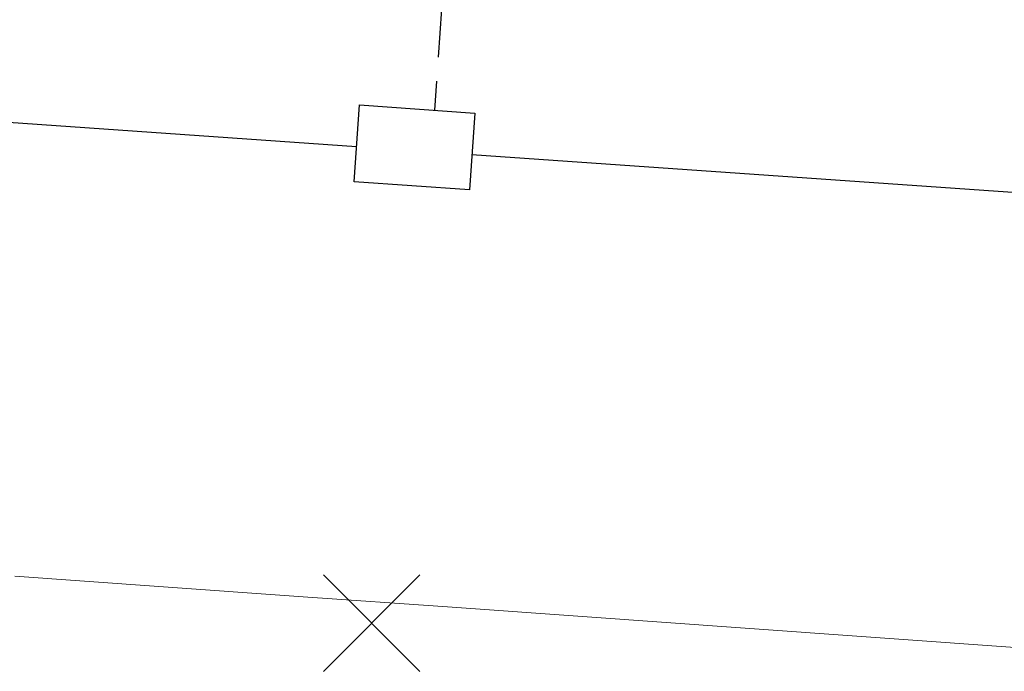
# Model space of a CAD drawing. Header units: metres. Extents: x 3 to 207, y 3 to 145.
# Tile 3 of 19: x 71 to 81, y 71 to 78. Entities that reach past the tile are written whole.
import ezdxf

# ---------------------------------------------------------------- set-up
doc = ezdxf.new("R2010")
doc.units = ezdxf.units.M
doc.header["$MEASUREMENT"] = 0
doc.linetypes.add('( Dashed )', pattern=[0.75, 0.5, -0.25])
doc.layers.add('D_szraf_nawierzchnia_jezdnia_kostka', color=7, linetype='Continuous', lineweight=0, true_color=0xc0c0c0)
for name, color, linetype, lineweight in [('Teletechnika wewnętrzna', 30, 'Continuous', 0), ('Z-ogrodzenie', 41, 'Continuous', 13), ('Z-wyburzenia', 10, 'Continuous', 0)]:
    doc.layers.add(name, color=color, linetype=linetype, lineweight=lineweight)
doc.styles.get("Standard").update_dxf_attribs({"font": 'txt.shx'})
doc.linetypes.add('COMM_LINE', pattern='A,0.5,-0.15,["COMM  ",Standard,S=0.09,R=0,X=-0.1,Y=-0.05],-0.36', length=1.01)

msp = doc.modelspace()

# ---------------------------------------------------------------- hatches: boundary and pattern name
at = {"layer": 'D_szraf_nawierzchnia_jezdnia_kostka'}
h = msp.add_hatch(dxfattribs=at)
h.set_pattern_fill('CROSSHATCH', color=256, style=0, pattern_type=2)
h.set_pattern_definition([(45, (73.8006, 100.28703), (-0.2474874, 0.2474874), []), (315, (73.8006, 100.28703), (0.2474874, 0.2474874), [])])
h.paths.add_polyline_path([(49.239, 85.431, -0.414214), (52.445, 88.21), (55.437, 87.997), (57.931, 87.819), (60.424, 87.641), (62.918, 87.463), (69.402, 87.001), (85.094, 85.882), (90.502, 85.497), (94.344, 85.223, -0.414214), (96.196, 83.085), (95.677, 75.795), (111.639, 74.656), (114.705, 117.664), (98.746, 118.802), (97.75, 104.838, -0.414214), (96.681, 103.911), (95.684, 103.982, -0.414214), (94.758, 105.051), (90.768, 105.336), (86.778, 105.62), (82.788, 105.904), (78.798, 106.189), (74.808, 106.473), (70.818, 106.758), (66.828, 107.042), (62.838, 107.327), (58.848, 107.611), (54.859, 107.896), (54.815, 107.279, -0.414214), (53.212, 105.889), (47.767, 106.277), (40.736, 106.779), (38.907, 81.139), (48.859, 80.435), (49.087, 83.437)])

# ---------------------------------------------------------------- linework, layer by layer
at = {"layer": 'Teletechnika wewnętrzna', "linetype": '( Dashed )', "lineweight": 30}
msp.add_lwpolyline([(75.52, 84.463), (75.773, 83.904), (75.282, 76.87)], dxfattribs=at)
at = {"layer": 'Teletechnika wewnętrzna', "linetype": 'COMM_LINE', "lineweight": 30, "ltscale": 4}
for points in [[(65.916, 77.09), (74.473, 76.494)], [(75.645, 76.042), (74.448, 76.126), (74.503, 76.924), (75.7, 76.84), (75.645, 76.042)], [(75.67, 76.41), (90.71, 75.361)]]:
    msp.add_lwpolyline(points, dxfattribs=at)
at = {"layer": 'Z-ogrodzenie', "linetype": 'Continuous', "lineweight": 13}
for p, q in [((72.424, 71.929), (70.928, 72.035)), ((73.92, 71.822), (72.424, 71.929)), ((75.416, 71.715), (73.92, 71.822)), ((76.913, 71.609), (75.416, 71.715)), ((78.409, 71.502), (76.913, 71.609)), ((79.905, 71.395), (78.409, 71.502)), ((81.401, 71.288), (79.905, 71.395))]:
    msp.add_line(p, q, dxfattribs=at)
at = {"layer": 'Z-wyburzenia', "lineweight": 30, "flags": 128}
for points in [[(74.131, 72.047), (75.131, 71.047)], [(75.131, 72.047), (74.131, 71.047)]]:
    msp.add_lwpolyline(points, dxfattribs=at)

doc.saveas('drawing.dxf')
